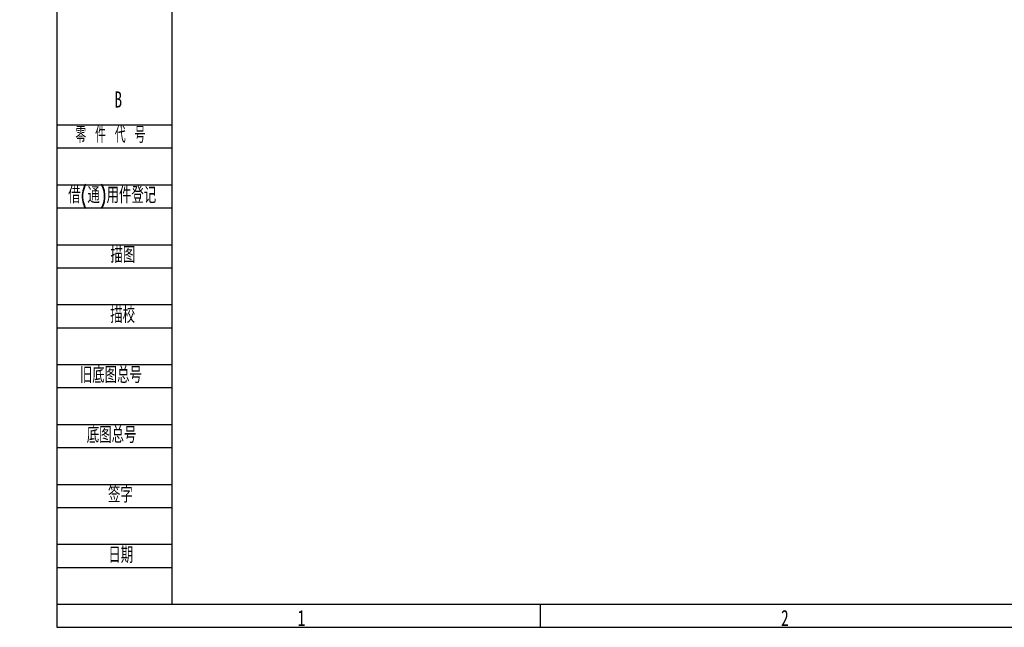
# Model space of a CAD drawing. Header units: millimetres. Extents: x -8 to 420, y 0 to 297.
# Tile 1 of 77: x -8 to 206, y 0 to 132. Entities that reach past the tile are written whole.
import ezdxf

# ---------------------------------------------------------------- set-up
doc = ezdxf.new("R2010")
doc.units = ezdxf.units.MM
for name, color, linetype in [('10', 7, 'Continuous'), ('5', 7, 'Continuous'), ('9', 7, 'Continuous')]:
    doc.layers.add(name, color=color, linetype=linetype)
doc.styles.add('SLDTEXTSTYLE2', font='TXT', dxfattribs={"width": 0.7})
doc.styles.add('SLDTEXTSTYLE3', font='TXT', dxfattribs={"width": 0.7, "bigfont": 'bigfont'})
doc.styles.add('SLDTEXTSTYLE5', font='TXT', dxfattribs={"width": 0.614286, "bigfont": 'bigfont'})

msp = doc.modelspace()

# ---------------------------------------------------------------- linework, layer by layer
at = {"layer": '10', "color": 7}
for p, q in [((0, 109), (25, 109)), ((0, 104), (25, 104)), ((0, 96), (25, 96)), ((0, 91), (25, 91)), ((0, 83), (25, 83)), ((0, 78), (25, 78)), ((0, 70), (25, 70)), ((0, 65), (25, 65)), ((0, 57), (25, 57)), ((0, 52), (25, 52)), ((0, 44), (25, 44)), ((0, 39), (25, 39)), ((0, 31), (25, 31)), ((0, 26), (25, 26)), ((0, 18), (25, 18)), ((0, 13), (25, 13)), ((105, 0), (105, 5))]:
    msp.add_line(p, q, dxfattribs=at)
at = {"layer": '5', "color": 7, "lineweight": 25}
for p, q in [((25, 292), (25, 5)), ((0, 5), (415, 5))]:
    msp.add_line(p, q, dxfattribs=at)
at = {"layer": '9', "color": 7}
for p, q in [((0, 297), (0, 0)), ((0, 0), (420, 0))]:
    msp.add_line(p, q, dxfattribs=at)

# ---------------------------------------------------------------- texts
at = {"layer": '10', "color": 7, "char_height": 3.5}
for s, insert, attachment_point, style in [('B', (13.3431, 116.2617), 2, 'SLDTEXTSTYLE2'), ('\\M+197EB \\M+18C8F \\M+191E3 \\M+18D86', (4.0231, 108.5948), 1, 'SLDTEXTSTYLE5'), ('\\M+18ED8(\\M+192CA)\\M+19770\\M+18C8F\\M+1936F记', (2.4737, 95.4992), 1, 'SLDTEXTSTYLE3'), ('\\M+19560图', (14.3302, 82.5525), 2, 'SLDTEXTSTYLE3'), ('\\M+19560\\M+18D5A', (14.2977, 69.5171), 2, 'SLDTEXTSTYLE3'), ('\\M+18B8C\\M+192EA图总\\M+18D86', (5, 56.4875), 1, 'SLDTEXTSTYLE3'), ('\\M+192EA图总\\M+18D86', (6.5, 43.4863), 1, 'SLDTEXTSTYLE3'), ('签\\M+18E9A', (13.8039, 30.5369), 2, 'SLDTEXTSTYLE3'), ('\\M+193FA\\M+18AFA', (13.881, 17.4368), 2, 'SLDTEXTSTYLE3'), ('1', (53.118, 3.7617), 2, 'SLDTEXTSTYLE2'), ('2', (158.0748, 3.7617), 2, 'SLDTEXTSTYLE2')]:
    msp.add_mtext(s, dxfattribs=dict(at, insert=insert, attachment_point=attachment_point, style=style))

doc.saveas('drawing.dxf')
